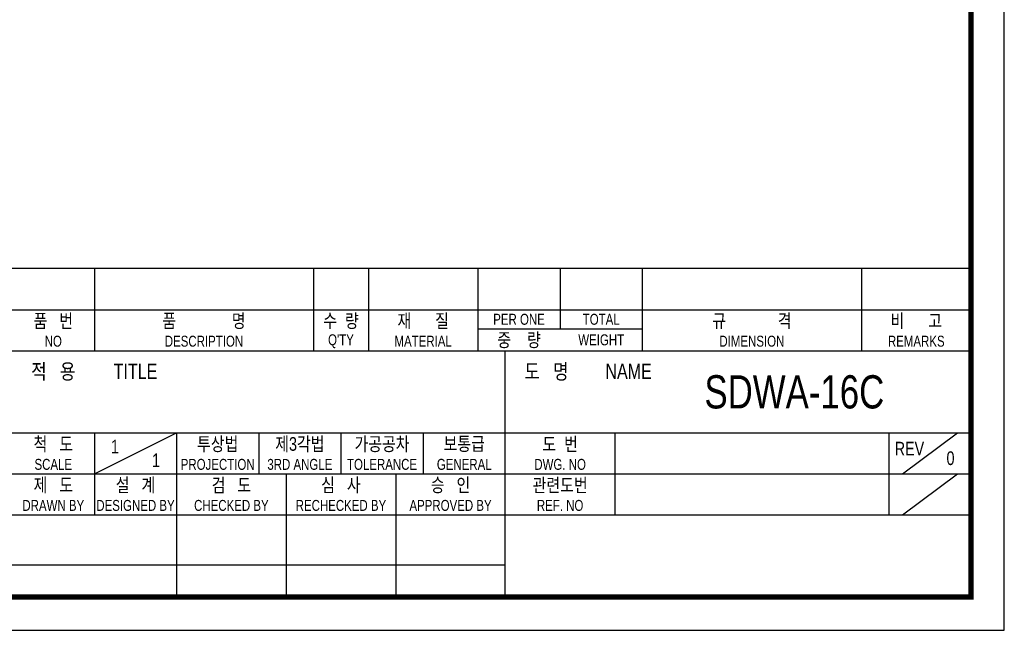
# Model space of a CAD drawing. Header units: millimetres. Extents: x 0 to 297, y 0 to 210.
# Tile 2 of 5: x 149 to 297, y 0 to 92. Entities that reach past the tile are written whole.
import ezdxf
from ezdxf.enums import TextEntityAlignment as Align

# ---------------------------------------------------------------- set-up
doc = ezdxf.new("R2010")
doc.units = ezdxf.units.MM
doc.header["$LTSCALE"] = 5
doc.layers.get('0').update_dxf_attribs({"linetype": 'CONTINUOUS'})
doc.layers.add('D', color=7, linetype='CONTINUOUS')
doc.styles.get("Standard").update_dxf_attribs({"font": 'Gulim.ttf', "width": 0.8, "height": 3})

msp = doc.modelspace()

# ---------------------------------------------------------------- linework, layer by layer
for p, q in [((292, 54.437), (147.8086, 54.437)), ((160.1679, 54.437), (160.1679, 42.0778)), ((193.1259, 54.437), (193.1259, 42.0778)), ((201.3654, 54.437), (201.3654, 42.0778)), ((217.8444, 54.437), (217.8444, 42.0778)), ((230.2037, 54.437), (230.2037, 45.3736)), ((242.563, 54.437), (242.563, 42.0778)), ((275.521, 54.437), (275.521, 42.0778)), ((147.8086, 48.2574), (292, 48.2574)), ((217.8444, 45.3736), (242.563, 45.3736)), ((147.8086, 42.0778), (292, 42.0778)), ((221.9642, 5), (221.9642, 42.0778)), ((147.8086, 29.7185), (292, 29.7185)), ((160.1679, 23.5389), (172.5271, 29.7185)), ((160.1679, 29.7185), (160.1679, 17.3593)), ((172.5271, 29.7185), (172.5271, 5)), ((184.8864, 29.7185), (184.8864, 23.5389)), ((197.2457, 29.7185), (197.2457, 23.5389)), ((209.6049, 29.7185), (209.6049, 23.5389)), ((238.4432, 29.7185), (238.4432, 17.3593)), ((279.6407, 29.7185), (279.6407, 17.3593)), ((281.7006, 23.5389), (289.9401, 29.7185)), ((147.8086, 23.5389), (221.9642, 23.5389)), ((189.0061, 23.5389), (189.0061, 5)), ((205.4852, 23.5389), (205.4852, 5)), ((221.9642, 23.5389), (292, 23.5389)), ((281.7006, 17.3593), (289.9401, 23.5389)), ((147.8086, 17.3593), (292, 17.3593)), ((147.8086, 9.8798), (221.9642, 9.8798))]:
    msp.add_line(p, q)
msp.add_lwpolyline([(297, 210), (0, 210), (0, 0), (297, 0)], close=True)
msp.add_lwpolyline([(292, 205, 0.8, 0.8, 0), (5, 205, 0.8, 0.8, 0), (5, 5, 0.8, 0.8, 0), (292, 5, 0.8, 0.8, 0)], format="xyseb", close=True)

# ---------------------------------------------------------------- texts
at = {"layer": 'D', "width": 0.8}
for s, height, p in [('품   번', 2.05988, (153.9882, 46.6095)), ('품              명', 2.059877, (176.6469, 46.6095)), ('수  량', 2.05988, (197.2457, 46.6095)), ('재      질', 2.05988, (209.6049, 46.6095)), ('PER ONE', 1.6479, (224.0241, 46.8155)), ('TOTAL', 1.6479, (236.3833, 46.8155)), ('규             격', 2.059877, (259.042, 46.6095)), ('비      고', 2.05988, (283.7605, 46.6095)), ('NO', 1.6479, (153.9882, 43.5197)), ('DESCRIPTION', 1.647902, (176.6469, 43.5197)), ("Q'TY", 1.6479, (197.2457, 43.5197)), ('MATERIAL', 1.6479, (209.6049, 43.5197)), ('중    량', 2.05988, (224.0241, 43.7257)), ('WEIGHT', 1.6479, (236.3833, 43.7257)), ('DIMENSION', 1.6479, (259.042, 43.5197)), ('REMARKS', 1.6479, (283.7605, 43.5197)), ('적   용', 2.30706, (153.9882, 38.988)), ('TITLE', 2.30706, (166.3475, 38.988)), ('도   명', 2.30706, (228.1438, 38.988)), ('NAME', 2.30706, (240.5031, 38.988)), ('SDWA-16C', 5, (265.4275, 35.8982)), ('척   도', 2.05988, (153.9882, 28.0706)), ('투상법', 2.05988, (178.7068, 28.0706)), ('제3각법', 2.05988, (191.066, 28.0706)), ('가공공차', 2.05988, (203.4253, 28.0706)), ('도  번', 2.05988, (230.2037, 28.0706)), ('1', 2.0599, (163.2577, 27.6586)), ('보통급', 2.05988, (215.7845, 28.0706)), ('REV', 2.05988, (282.7306, 27.3497)), ('1', 2.0599, (169.4373, 25.5988)), ('0', 2.0599, (288.9102, 25.9078)), ('SCALE', 1.6479, (153.9882, 24.9808)), ('PROJECTION', 1.6479, (178.7068, 24.9808)), ('3RD ANGLE', 1.6479, (191.066, 24.9808)), ('TOLERANCE', 1.6479, (203.4253, 24.9808)), ('GENERAL', 1.6479, (215.7845, 24.9808)), ('DWG. NO', 1.6479, (230.2037, 24.9808)), ('제   도', 2.05988, (153.9882, 21.891)), ('설   계', 2.05988, (166.3475, 21.891)), ('검   도', 2.05988, (180.7666, 21.891)), ('심   사', 2.05988, (197.2457, 21.891)), ('승   인', 2.05988, (213.7247, 21.891)), ('관련도번', 2.05988, (230.2037, 21.891)), ('REF. NO', 1.6479, (230.2037, 18.8012))]:
    msp.add_text(s, height=height, dxfattribs=at).set_placement(p, align=Align.MIDDLE)
for s, height, p in [('DRAWN BY', 1.6479, (153.9882, 17.9772)), ('DESIGNED BY', 1.647902, (166.3475, 17.9772)), ('CHECKED BY', 1.6479, (180.7666, 17.9772)), ('RECHECKED BY', 1.647902, (197.2457, 17.9772)), ('APPROVED BY', 1.647902, (213.7247, 17.9772))]:
    msp.add_text(s, height=height, dxfattribs=at).set_placement(p, align=Align.CENTER)

doc.saveas('drawing.dxf')
